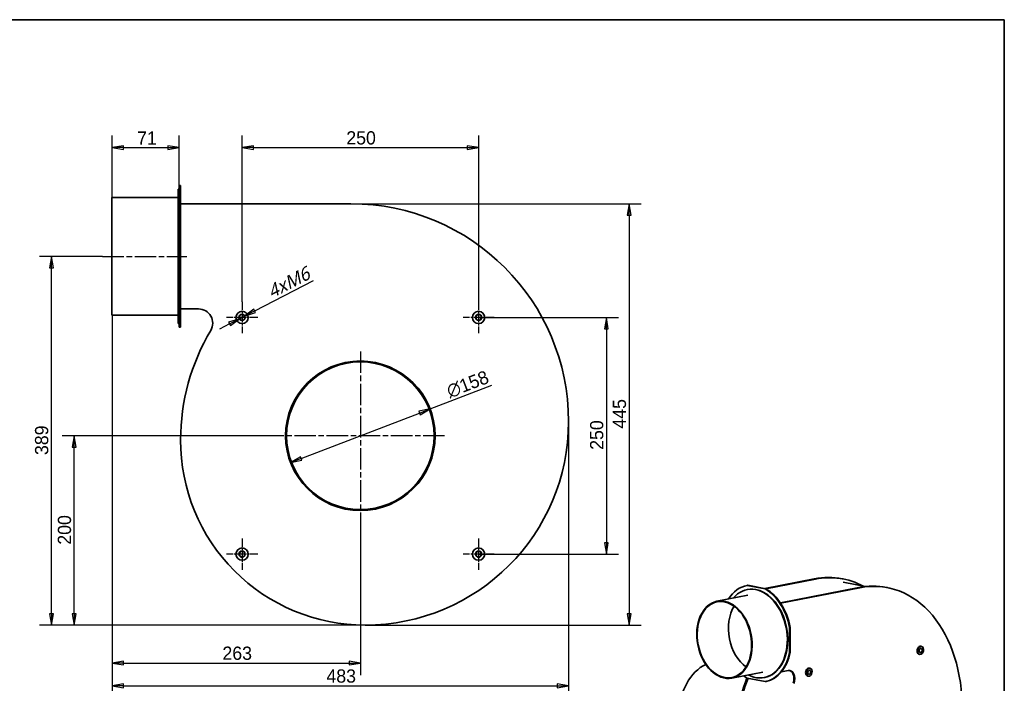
# Model space of a CAD drawing. Header units: millimetres. Extents: x 66 to 1660, y 20 to 1168.
# Tile 6 of 6: x 619 to 1660, y 467 to 1168. Entities that reach past the tile are written whole.
import ezdxf

# ---------------------------------------------------------------- set-up
doc = ezdxf.new("R2010")
doc.units = ezdxf.units.MM
doc.header["$LTSCALE"] = 4
doc.linetypes.add('CHAIN', pattern=[0.3543, 0.2362, -0.0295, 0.0591, -0.0295])
for name, color, linetype, lineweight, true_color in [('Krawędzie widoczne(ISO)', 7, 'Continuous', 35, 0x262659), ('Linia środkowa(ISO)', 7, 'Continuous', 25, 0x262659), ('Szkic(ISO)', 7, 'Continuous', 35, 0x262659), ('Wymiary(ISO)', 7, 'Continuous', 25, 0x262659), ('Znacznik środka(ISO)', 7, 'Continuous', 25, 0x262659)]:
    doc.layers.add(name, color=color, linetype=linetype, lineweight=lineweight, true_color=true_color)
doc.styles.add('STANDARDDużyTekst', font='txt')
doc.dimstyles.new('X.XXX mała tolerancja', dxfattribs={"dimscale": 4, "dimtxt": 3.5, "dimasz": 3, "dimexe": 3.175, "dimexo": 0, "dimgap": 0.762, "dimtad": 1, "dimtoh": 1, "dimdec": 1, "dimrnd": 1e-08, "dimtxsty": 'STANDARDDużyTekst', "dimblk": 'Filled-2', "dimcen": 0.09, "dimdle": 10, "dimclrd": 256, "dimclre": 256, "dimclrt": 7, "dimadec": 1, "dimazin": 2, "dimtfac": 0.714286, "dimtdec": 3, "dimtmove": 0, "dimatfit": 3, "dimfxl": 1, "dimtolj": 1, "dimlwd": 25, "dimlwe": 25, "dimarcsym": 0})

# ---------------------------------------------------------------- blocks, each defined once
blk = doc.blocks.new('Ramki Ramka A3')
at = {"layer": 'Szkic(ISO)'}
for p, q in [((25, 292), (415, 292)), ((415, 292), (415, 5))]:
    blk.add_line(p, q, dxfattribs=at)
blk = doc.blocks.new('Filled-2')
at = {"color": 0}
for p, q in [((0, 0), (-1, 0.167)), ((-1, 0.167), (-1, -0.167)), ((-1, 0), (0, 0)), ((-1, -0.167), (0, 0))]:
    blk.add_line(p, q, dxfattribs=at)
at = {"color": 0, "flags": 128}
blk.add_lwpolyline([(-1, -0.167), (0, 0), (-1, 0.167), (-1, -0.167)], dxfattribs=at)
at = {"color": 0}
blk.add_solid([(-1, -0.167), (0, 0), (-1, 0.167), (-1, -0.167)], dxfattribs=at)
blk = doc.blocks.new('*D10')
at = {"layer": 'Defpoints', "color": 0, "linetype": 'Continuous', "transparency": 16777216}
for p in [(1053.2, 756.9), (905.7, 700.2)]:
    blk.add_point(p, dxfattribs=at)
at = {"layer": 'Wymiary(ISO)', "color": 179, "linetype": 'Continuous', "lineweight": 25, "true_color": 0x262658, "transparency": 16777216}
for p, q in [((1053.2, 756.9), (1118.5, 782.1)), ((916.9, 704.5), (1042, 752.6))]:
    blk.add_line(p, q, dxfattribs=at)
at = {"layer": 'Wymiary(ISO)', "color": 179, "linetype": 'Continuous', "lineweight": 25, "true_color": 0x262658, "transparency": 16777216, "xscale": 12, "yscale": 12, "zscale": 12}
for p, rotation in [((1053.2, 756.9), 21.06098730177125), ((905.7, 700.2), 201.0609873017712)]:
    blk.add_blockref('Filled-2', p, dxfattribs=dict(at, rotation=rotation))
at = {"layer": 'Wymiary(ISO)', "color": 7, "linetype": 'Continuous', "lineweight": 25, "transparency": 16777216, "insert": (1068.9, 781.6), "char_height": 14, "attachment_point": 1, "rotation": 21.061, "style": 'STANDARDDużyTekst'}
blk.add_mtext('\\A1;∅158', dxfattribs=at)
blk = doc.blocks.new('*D11')
at = {"layer": 'Defpoints', "color": 0, "linetype": 'Continuous', "transparency": 16777216}
for p in [(969.5, 973.5), (984.5, 528.5), (1263.5, 528.5)]:
    blk.add_point(p, dxfattribs=at)
at = {"layer": 'Wymiary(ISO)', "color": 179, "linetype": 'Continuous', "lineweight": 25, "true_color": 0x262658, "transparency": 16777216}
for p, q in [((969.5, 973.5), (1276.2, 973.5)), ((1263.5, 961.5), (1263.5, 540.5)), ((984.5, 528.5), (1276.2, 528.5))]:
    blk.add_line(p, q, dxfattribs=at)
at = {"layer": 'Wymiary(ISO)', "color": 179, "linetype": 'Continuous', "lineweight": 25, "true_color": 0x262658, "transparency": 16777216, "xscale": 12, "yscale": 12, "zscale": 12}
for p, rotation in [((1263.5, 973.5), 90), ((1263.5, 528.5), 270)]:
    blk.add_blockref('Filled-2', p, dxfattribs=dict(at, rotation=rotation))
at = {"layer": 'Wymiary(ISO)', "color": 7, "linetype": 'Continuous', "lineweight": 25, "transparency": 16777216, "insert": (1246.2, 736.1), "char_height": 14, "attachment_point": 1, "rotation": 90, "style": 'STANDARDDużyTekst'}
blk.add_mtext('\\A1;445', dxfattribs=at)
blk = doc.blocks.new('*D12')
at = {"layer": 'Defpoints', "color": 0, "linetype": 'Continuous', "transparency": 16777216}
for p in [(1104.5, 853.5), (1104.5, 603.5), (1239.5, 603.5)]:
    blk.add_point(p, dxfattribs=at)
at = {"layer": 'Wymiary(ISO)', "color": 179, "linetype": 'Continuous', "lineweight": 25, "true_color": 0x262658, "transparency": 16777216}
for p, q in [((1104.5, 853.5), (1252.2, 853.5)), ((1239.5, 841.5), (1239.5, 615.5)), ((1104.5, 603.5), (1252.2, 603.5))]:
    blk.add_line(p, q, dxfattribs=at)
at = {"layer": 'Wymiary(ISO)', "color": 179, "linetype": 'Continuous', "lineweight": 25, "true_color": 0x262658, "transparency": 16777216, "xscale": 12, "yscale": 12, "zscale": 12}
for p, rotation in [((1239.5, 853.5), 90), ((1239.5, 603.5), 270)]:
    blk.add_blockref('Filled-2', p, dxfattribs=dict(at, rotation=rotation))
at = {"layer": 'Wymiary(ISO)', "color": 7, "linetype": 'Continuous', "lineweight": 25, "transparency": 16777216, "insert": (1222.2, 713.7), "char_height": 14, "attachment_point": 1, "rotation": 90, "style": 'STANDARDDużyTekst'}
blk.add_mtext('\\A1;250', dxfattribs=at)
blk = doc.blocks.new('*D13')
at = {"layer": 'Defpoints', "color": 0, "linetype": 'Continuous', "transparency": 16777216}
for p in [(1104.5, 1032.9), (854.5, 870), (1104.5, 870)]:
    blk.add_point(p, dxfattribs=at)
at = {"layer": 'Wymiary(ISO)', "color": 179, "linetype": 'Continuous', "lineweight": 25, "true_color": 0x262658, "transparency": 16777216}
for p, q in [((854.5, 870), (854.5, 1045.6)), ((1104.5, 870), (1104.5, 1045.6)), ((866.5, 1032.9), (1092.5, 1032.9))]:
    blk.add_line(p, q, dxfattribs=at)
at = {"layer": 'Wymiary(ISO)', "color": 179, "linetype": 'Continuous', "lineweight": 25, "true_color": 0x262658, "transparency": 16777216, "xscale": 12, "yscale": 12, "zscale": 12, "rotation": 180}
blk.add_blockref('Filled-2', (854.5, 1032.9), dxfattribs=at)
at = {"layer": 'Wymiary(ISO)', "color": 179, "linetype": 'Continuous', "lineweight": 25, "true_color": 0x262658, "transparency": 16777216, "xscale": 12, "yscale": 12, "zscale": 12}
blk.add_blockref('Filled-2', (1104.5, 1032.9), dxfattribs=at)
at = {"layer": 'Wymiary(ISO)', "color": 7, "linetype": 'Continuous', "lineweight": 25, "transparency": 16777216, "insert": (964.6, 1050.2), "char_height": 14, "attachment_point": 1, "style": 'STANDARDDużyTekst'}
blk.add_mtext('\\A1;250', dxfattribs=at)
blk = doc.blocks.new('*D14')
at = {"layer": 'Defpoints', "color": 0, "linetype": 'Continuous', "transparency": 16777216}
for p in [(677, 728.5), (890.5, 728.5), (984.5, 528.5)]:
    blk.add_point(p, dxfattribs=at)
at = {"layer": 'Wymiary(ISO)', "color": 179, "linetype": 'Continuous', "lineweight": 25, "true_color": 0x262658, "transparency": 16777216}
for p, q in [((890.5, 728.5), (664.3, 728.5)), ((677, 540.5), (677, 716.5)), ((984.5, 528.5), (664.3, 528.5))]:
    blk.add_line(p, q, dxfattribs=at)
at = {"layer": 'Wymiary(ISO)', "color": 179, "linetype": 'Continuous', "lineweight": 25, "true_color": 0x262658, "transparency": 16777216, "xscale": 12, "yscale": 12, "zscale": 12}
for p, rotation in [((677, 728.5), 90), ((677, 528.5), 270)]:
    blk.add_blockref('Filled-2', p, dxfattribs=dict(at, rotation=rotation))
at = {"layer": 'Wymiary(ISO)', "color": 7, "linetype": 'Continuous', "lineweight": 25, "transparency": 16777216, "insert": (659.7, 613.5), "char_height": 14, "attachment_point": 1, "rotation": 90, "style": 'STANDARDDużyTekst'}
blk.add_mtext('\\A1;200', dxfattribs=at)
blk = doc.blocks.new('*D15')
at = {"layer": 'Defpoints', "color": 0, "linetype": 'Continuous', "transparency": 16777216}
for p in [(653, 918), (707, 918), (984.5, 528.5)]:
    blk.add_point(p, dxfattribs=at)
at = {"layer": 'Wymiary(ISO)', "color": 179, "linetype": 'Continuous', "lineweight": 25, "true_color": 0x262658, "transparency": 16777216}
for p, q in [((707, 918), (640.3, 918)), ((653, 540.5), (653, 906)), ((984.5, 528.5), (640.3, 528.5))]:
    blk.add_line(p, q, dxfattribs=at)
at = {"layer": 'Wymiary(ISO)', "color": 179, "linetype": 'Continuous', "lineweight": 25, "true_color": 0x262658, "transparency": 16777216, "xscale": 12, "yscale": 12, "zscale": 12}
for p, rotation in [((653, 918), 90), ((653, 528.5), 270)]:
    blk.add_blockref('Filled-2', p, dxfattribs=dict(at, rotation=rotation))
at = {"layer": 'Wymiary(ISO)', "color": 7, "linetype": 'Continuous', "lineweight": 25, "transparency": 16777216, "insert": (635.6, 708.2), "char_height": 14, "attachment_point": 1, "rotation": 90, "style": 'STANDARDDużyTekst'}
blk.add_mtext('\\A1;389', dxfattribs=at)
blk = doc.blocks.new('*D16')
at = {"layer": 'Defpoints', "color": 0, "linetype": 'Continuous', "transparency": 16777216}
for p in [(717, 856), (979.5, 639.5), (979.5, 488.5)]:
    blk.add_point(p, dxfattribs=at)
at = {"layer": 'Wymiary(ISO)', "color": 179, "linetype": 'Continuous', "lineweight": 25, "true_color": 0x262658, "transparency": 16777216}
for p, q in [((717, 856), (717, 475.8)), ((979.5, 639.5), (979.5, 475.8)), ((729, 488.5), (967.5, 488.5))]:
    blk.add_line(p, q, dxfattribs=at)
at = {"layer": 'Wymiary(ISO)', "color": 179, "linetype": 'Continuous', "lineweight": 25, "true_color": 0x262658, "transparency": 16777216, "xscale": 12, "yscale": 12, "zscale": 12, "rotation": 180}
blk.add_blockref('Filled-2', (717, 488.5), dxfattribs=at)
at = {"layer": 'Wymiary(ISO)', "color": 179, "linetype": 'Continuous', "lineweight": 25, "true_color": 0x262658, "transparency": 16777216, "xscale": 12, "yscale": 12, "zscale": 12}
blk.add_blockref('Filled-2', (979.5, 488.5), dxfattribs=at)
at = {"layer": 'Wymiary(ISO)', "color": 7, "linetype": 'Continuous', "lineweight": 25, "transparency": 16777216, "insert": (833.7, 505.9), "char_height": 14, "attachment_point": 1, "style": 'STANDARDDużyTekst'}
blk.add_mtext('\\A1;263', dxfattribs=at)
blk = doc.blocks.new('*D17')
at = {"layer": 'Defpoints', "color": 0, "linetype": 'Continuous', "transparency": 16777216}
for p in [(717, 856), (1199.5, 743.5), (1199.5, 464.5)]:
    blk.add_point(p, dxfattribs=at)
at = {"layer": 'Wymiary(ISO)', "color": 179, "linetype": 'Continuous', "lineweight": 25, "true_color": 0x262658, "transparency": 16777216}
for p, q in [((717, 856), (717, 451.8)), ((1199.5, 743.5), (1199.5, 451.8)), ((729, 464.5), (1187.5, 464.5))]:
    blk.add_line(p, q, dxfattribs=at)
at = {"layer": 'Wymiary(ISO)', "color": 179, "linetype": 'Continuous', "lineweight": 25, "true_color": 0x262658, "transparency": 16777216, "xscale": 12, "yscale": 12, "zscale": 12, "rotation": 180}
blk.add_blockref('Filled-2', (717, 464.5), dxfattribs=at)
at = {"layer": 'Wymiary(ISO)', "color": 179, "linetype": 'Continuous', "lineweight": 25, "true_color": 0x262658, "transparency": 16777216, "xscale": 12, "yscale": 12, "zscale": 12}
blk.add_blockref('Filled-2', (1199.5, 464.5), dxfattribs=at)
at = {"layer": 'Wymiary(ISO)', "color": 7, "linetype": 'Continuous', "lineweight": 25, "transparency": 16777216, "insert": (943.6, 481.8), "char_height": 14, "attachment_point": 1, "style": 'STANDARDDużyTekst'}
blk.add_mtext('\\A1;483', dxfattribs=at)
blk = doc.blocks.new('*D18')
at = {"layer": 'Defpoints', "color": 0, "linetype": 'Continuous', "transparency": 16777216}
for p in [(788, 1032.9), (788, 992.9), (717, 980)]:
    blk.add_point(p, dxfattribs=at)
at = {"layer": 'Wymiary(ISO)', "color": 179, "linetype": 'Continuous', "lineweight": 25, "true_color": 0x262658, "transparency": 16777216}
for p, q in [((717, 980), (717, 1045.6)), ((788, 992.9), (788, 1045.6)), ((729, 1032.9), (776, 1032.9))]:
    blk.add_line(p, q, dxfattribs=at)
at = {"layer": 'Wymiary(ISO)', "color": 179, "linetype": 'Continuous', "lineweight": 25, "true_color": 0x262658, "transparency": 16777216, "xscale": 12, "yscale": 12, "zscale": 12, "rotation": 180}
blk.add_blockref('Filled-2', (717, 1032.9), dxfattribs=at)
at = {"layer": 'Wymiary(ISO)', "color": 179, "linetype": 'Continuous', "lineweight": 25, "true_color": 0x262658, "transparency": 16777216, "xscale": 12, "yscale": 12, "zscale": 12}
blk.add_blockref('Filled-2', (788, 1032.9), dxfattribs=at)
at = {"layer": 'Wymiary(ISO)', "color": 7, "linetype": 'Continuous', "lineweight": 25, "transparency": 16777216, "insert": (743.5, 1050), "char_height": 14, "attachment_point": 1, "style": 'STANDARDDużyTekst'}
blk.add_mtext('\\A1;71', dxfattribs=at)
blk = doc.blocks.new('*D19')
at = {"layer": 'Defpoints', "color": 0, "linetype": 'Continuous', "transparency": 16777216}
for p in [(857.1, 854.9), (851.8, 852.2)]:
    blk.add_point(p, dxfattribs=at)
at = {"layer": 'Wymiary(ISO)', "color": 179, "linetype": 'Continuous', "lineweight": 25, "true_color": 0x262658, "transparency": 16777216}
for p, q in [((867.8, 860.4), (929.8, 892.4)), ((851.8, 852.2), (857.1, 854.9)), ((841.1, 846.7), (830.5, 841.2))]:
    blk.add_line(p, q, dxfattribs=at)
at = {"layer": 'Wymiary(ISO)', "color": 179, "linetype": 'Continuous', "lineweight": 25, "true_color": 0x262658, "transparency": 16777216, "xscale": 12, "yscale": 12, "zscale": 12}
for p, rotation in [((851.8, 852.2), 27.26961593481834), ((857.1, 854.9), 207.2696159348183)]:
    blk.add_blockref('Filled-2', p, dxfattribs=dict(at, rotation=rotation))
at = {"layer": 'Wymiary(ISO)', "color": 7, "linetype": 'Continuous', "lineweight": 25, "transparency": 16777216, "insert": (874.8, 883.5), "char_height": 14, "attachment_point": 1, "rotation": 27.2696, "style": 'STANDARDDużyTekst'}
blk.add_mtext('\\A1; \\fTrebuchet MS|b0|i1;\\H14.0000;4xM6', dxfattribs=at)

msp = doc.modelspace()

# ---------------------------------------------------------------- linework, layer by layer
at = {"layer": 'Krawędzie widoczne(ISO)'}
for p, q in [((786.95, 989.05), (786.95, 847.05)), ((786.95, 989.05), (787.95, 989.05)), ((787.95, 938.05), (787.95, 992.92)), ((789.45, 992.92), (787.95, 992.92)), ((789.45, 938.05), (789.45, 992.92)), ((716.95, 980.05), (716.95, 856.05)), ((716.95, 980.05), (785.95, 980.05)), ((789.45, 973.55), (969.45, 973.55)), ((787.95, 898.05), (787.95, 938.05)), ((787.95, 938.05), (789.45, 938.05)), ((789.45, 938.05), (789.45, 898.05)), ((787.95, 843.17), (787.95, 898.05)), ((789.45, 898.05), (787.95, 898.05)), ((789.45, 843.17), (789.45, 898.05)), ((716.95, 856.05), (785.95, 856.05)), ((808.45, 862.55), (789.45, 862.55)), ((786.95, 847.05), (787.95, 847.05)), ((787.95, 843.17), (789.45, 843.17)), ((1406.8, 567.16), (1459.22, 577.41)), ((1460.4, 577.18), (1407.91, 566.92)), ((1488.62, 577.52), (1488.63, 577.51)), ((1489.8, 577.29), (1488.86, 577.47)), ((1513.24, 569.31), (1489.54, 573.94)), ((1388.51, 570.56), (1387.8, 570.42)), ((1388.16, 566.07), (1388.63, 566.16)), ((1388.28, 570.51), (1388.98, 570.64)), ((1407.13, 566.82), (1388.28, 570.51)), ((1388.98, 570.64), (1407.84, 566.96)), ((1407.84, 566.96), (1407.13, 566.82)), ((1506.13, 568.24), (1423.31, 552.07)), ((1423.58, 551.66), (1507.31, 568.01)), ((1514.19, 569.12), (1514.19, 569.12)), ((1536.47, 568.17), (1535.52, 568.35)), ((1536.47, 568.17), (1536.7, 568.12)), ((1356.31, 553.74), (1388.84, 560.09)), ((1433, 525.89), (1433.71, 526.03)), ((1433, 499.74), (1433, 525.89)), ((1433.71, 526.03), (1433.71, 499.88)), ((1433.71, 499.88), (1433, 499.74)), ((1572.48, 506.1), (1571.78, 506.24)), ((1570.82, 497.59), (1570.11, 497.73)), ((1372.16, 472.6), (1404.69, 478.96)), ((1431.41, 480.61), (1424.49, 479.26)), ((1454.63, 483.08), (1453.93, 483.22)), ((1388.28, 472.6), (1407.13, 468.91)), ((1406.31, 473.16), (1406.78, 473.25)), ((1408.32, 469.14), (1407.61, 469)), ((1452.97, 474.57), (1452.26, 474.71))]:
    msp.add_line(p, q, dxfattribs=at)
for centre, radius in [((854.45, 853.55), 6.5), ((854.45, 853.55), 3.3), ((854.45, 853.55), 3), ((1104.45, 853.55), 6.5), ((1104.45, 853.55), 3.3), ((1104.45, 853.55), 3), ((979.45, 728.55), 79), ((979.45, 728.55), 78), ((854.45, 603.55), 6.5), ((854.45, 603.55), 3.3), ((854.45, 603.55), 3), ((1104.45, 603.55), 6.5), ((1104.45, 603.55), 3.3), ((1104.45, 603.55), 3)]:
    msp.add_circle(centre, radius, dxfattribs=at)
for centre, radius, start, end in [((785.95, 981.05), 1, 270, 0), ((969.45, 743.55), 230, 0, 90), ((785.95, 855.05), 1, 0, 90), ((808.45, 847.55), 15, 329.26028, 90), ((1016.45, 723.85), 227, 149.26028, 179.95104), ((984.45, 743.55), 215, 270, 0), ((984.45, 723.55), 195, 179.85357, 270)]:
    msp.add_arc(centre, radius, start, end, dxfattribs=at)
for centre, major_axis, start_param, end_param in [((1459.22, 427.03), (29.4, 150.49), 0, 0.2745602), ((1460.4, 426.8), (29.4, 150.49), 6.0742913, 6.5577542), ((1459.46, 426.98), (29.4, 150.49), 0, 0.0000084), ((1507.31, 417.63), (29.4, 150.49), 4.9869491, 6.5577455), ((1397.7, 519.71), (-9.91, 50.71), 6.2696435, 6.9266864), ((1397.23, 519.62), (9.07, -46.46), 5.7742001, 9.9337632), ((1398.41, 519.85), (-9.91, 50.71), 6.2696435, 6.2831853), ((1397.7, 519.71), (9.07, -46.46), 0, 3.1415927), ((1397.7, 519.71), (9.91, -50.71), 1.5572545, 2.6060142), ((1398.41, 519.85), (9.91, -50.71), 1.5572545, 2.6060142), ((1506.13, 417.86), (29.4, 150.49), 0, 0.2745689), ((1397.23, 519.62), (-7.8, 39.91), 0.638632, 2.5029607), ((1397.7, 519.71), (9.91, -50.71), 6.2696435, 7.3184032), ((1398.41, 519.85), (9.91, -50.71), 0, 1.0352178), ((1570.95, 501.99), (-0.83, -4.25), 3.1415926, 6.2831853), ((1351.13, 440.17), (-9.59, -49.07), 3.603608, 6.2831853), ((1431.41, 470.81), (1.92, 9.81), 4.4504398, 6.5577455), ((1430.7, 470.94), (1.92, 9.81), 4.4504398, 6.2312163), ((1453.09, 478.96), (-0.83, -4.25), 3.1415926, 6.2831853), ((1481.38, 418.48), (-29.01, -148.53), 4.4765205, 4.9860947), ((1482.56, 418.25), (-29.01, -148.53), 4.4771885, 4.9964617), ((1397.7, 519.71), (-9.91, 50.71), 2.4980915, 2.6060142)]:
    msp.add_ellipse(centre, major_axis=major_axis, ratio=0.6934853, start_param=start_param, end_param=end_param, dxfattribs=at)
for centre, major_axis in [((1364.23, 513.17), (-7.92, 40.57)), ((1364.23, 513.17), (7.8, -39.91)), ((1571.65, 501.85), (-0.83, -4.25)), ((1571.65, 501.85), (-0.42, -2.16)), ((1453.8, 478.83), (-0.83, -4.25)), ((1453.8, 478.83), (-0.42, -2.16))]:
    msp.add_ellipse(centre, major_axis=major_axis, ratio=0.6934853, dxfattribs=at)
at = {"layer": 'Linia środkowa(ISO)', "linetype": 'CHAIN', "ltscale": 23.990969}
msp.add_line((706.95, 918.05), (795.95, 918.05), dxfattribs=at)
at = {"layer": 'Znacznik środka(ISO)', "linetype": 'CHAIN', "ltscale": 9.167361}
for p, q in [((854.45, 870.05), (854.45, 837.05)), ((1104.45, 870.05), (1104.45, 837.05)), ((870.95, 853.55), (837.95, 853.55)), ((1120.95, 853.55), (1087.95, 853.55)), ((854.45, 620.05), (854.45, 587.05)), ((1104.45, 620.05), (1104.45, 587.05)), ((870.95, 603.55), (837.95, 603.55)), ((1120.95, 603.55), (1087.95, 603.55))]:
    msp.add_line(p, q, dxfattribs=at)
at = {"layer": 'Znacznik środka(ISO)', "linetype": 'CHAIN', "ltscale": 23.990969}
for p, q in [((979.45, 817.55), (979.45, 639.55)), ((1068.45, 728.55), (890.45, 728.55))]:
    msp.add_line(p, q, dxfattribs=at)

# ---------------------------------------------------------------- block references
at = {"xscale": 4, "yscale": 4, "zscale": 4}
msp.add_blockref('Ramki Ramka A3', (0, 0), dxfattribs=at)

# ---------------------------------------------------------------- dimensions: what is measured, and where the dimension line sits
at = {"layer": 'Wymiary(ISO)', "color": 179, "linetype": 'Continuous', "lineweight": 25, "true_color": 0x262658}
for base, p1, p2, override, picture, middle in [((787.95, 1032.92), (716.95, 980.05), (787.95, 992.92), {"dimgap": 0.762, "dimtoh": 0, "dimdec": 1, "dimtol": 0, "dimlim": 0, "dimtp": 0, "dimtm": 0, "dimtdec": 3, "dimtofl": 0, "dimatfit": 1}, '*D18', (752.33, 1032.92)), ((979.45170442, 488.54592182), (716.95170442, 856.04592517), (979.45170442, 639.54592517), {"dimgap": 0.762, "dimtoh": 0, "dimdec": 0, "dimtol": 0, "dimlim": 0, "dimtp": 0, "dimtm": 0, "dimtdec": 3, "dimtofl": 0, "dimatfit": 1}, '*D16', (848.32170442, 488.54592182)), ((1199.45170442, 464.54592182), (716.95170442, 856.04592517), (1199.45170442, 743.54592517), {"dimgap": 0.762, "dimtoh": 0, "dimdec": 0, "dimtol": 0, "dimlim": 0, "dimtp": 0, "dimtm": 0, "dimtdec": 3, "dimtofl": 0, "dimatfit": 1}, '*D17', (958.32170442, 464.54592182))]:
    dim = msp.add_linear_dim(base=base, p1=p1, p2=p2, dimstyle='X.XXX mała tolerancja', override=override, dxfattribs=at)
    dim.commit()
    dim.dimension.update_dxf_attribs({"geometry": picture, "text_midpoint": middle, "dimtype": 160})
for base, p1, p2, angle, override, picture, middle in [((1104.45, 1032.92), (854.45, 870.05), (1104.45, 870.05), 180, {"dimgap": 0.762, "dimtoh": 0, "dimdec": 1, "dimtol": 0, "dimlim": 0, "dimtp": 0, "dimtm": 0, "dimtdec": 3, "dimtofl": 0, "dimatfit": 1}, '*D13', (979.57, 1032.92)), ((1263.45, 528.55), (969.45, 973.55), (984.45, 528.55), 270, {"dimgap": 0.762, "dimtoh": 0, "dimdec": 1, "dimtol": 0, "dimlim": 0, "dimtp": 0, "dimtm": 0, "dimtdec": 3, "dimtofl": 0, "dimatfit": 1}, '*D11', (1263.45, 751.09)), ((652.95171206, 918.04592517), (984.45170442, 528.54592517), (706.95170442, 918.04592517), 270, {"dimgap": 0.762, "dimtoh": 0, "dimdec": 0, "dimtol": 0, "dimlim": 0, "dimtp": 0, "dimtm": 0, "dimtdec": 3, "dimtofl": 0, "dimatfit": 1}, '*D15', (652.95171206, 723.25592517)), ((1239.45, 603.55), (1104.45, 853.55), (1104.45, 603.55), 90, {"dimgap": 0.762, "dimtoh": 0, "dimdec": 1, "dimtol": 0, "dimlim": 0, "dimtp": 0, "dimtm": 0, "dimtdec": 3, "dimtofl": 0, "dimatfit": 1}, '*D12', (1239.45, 728.63)), ((676.95, 728.55), (984.45, 528.55), (890.45, 728.55), 90, {"dimgap": 0.762, "dimtoh": 0, "dimdec": 1, "dimtol": 0, "dimlim": 0, "dimtp": 0, "dimtm": 0, "dimtdec": 3, "dimtofl": 0, "dimatfit": 1}, '*D14', (676.95, 628.47))]:
    dim = msp.add_linear_dim(base=base, p1=p1, p2=p2, angle=angle, dimstyle='X.XXX mała tolerancja', override=override, dxfattribs=at)
    dim.commit()
    dim.dimension.update_dxf_attribs({"geometry": picture, "text_midpoint": middle, "dimtype": 160})
dim = msp.add_diameter_dim_2p(p1=(851.79, 852.17), p2=(857.12, 854.92), text=' \\fTrebuchet MS|b0|i1;\\H14.0000;4xM6', dimstyle='X.XXX mała tolerancja', override={"dimgap": 0.762, "dimtoh": 0, "dimdec": 1, "dimlfac": 1, "dimtol": 0, "dimlim": 0, "dimtp": 0, "dimtm": 0, "dimtdec": 3, "dimatfit": 2}, dxfattribs=at)
dim.commit()
dim.dimension.update_dxf_attribs({"geometry": '*D19', "text_midpoint": (904.92, 879.56), "dimtype": 163})
dim = msp.add_diameter_dim_2p(p1=(905.73, 700.16), p2=(1053.17, 756.94), dimstyle='X.XXX mała tolerancja', override={"dimgap": 0.762, "dimtoh": 0, "dimdec": 1, "dimlfac": 1, "dimtol": 0, "dimlim": 0, "dimtp": 0, "dimtm": 0, "dimtdec": 3, "dimatfit": 2}, dxfattribs=at)
dim.commit()
dim.dimension.update_dxf_attribs({"geometry": '*D10', "text_midpoint": (1095.37, 773.18), "dimtype": 163})

doc.saveas('drawing.dxf')
